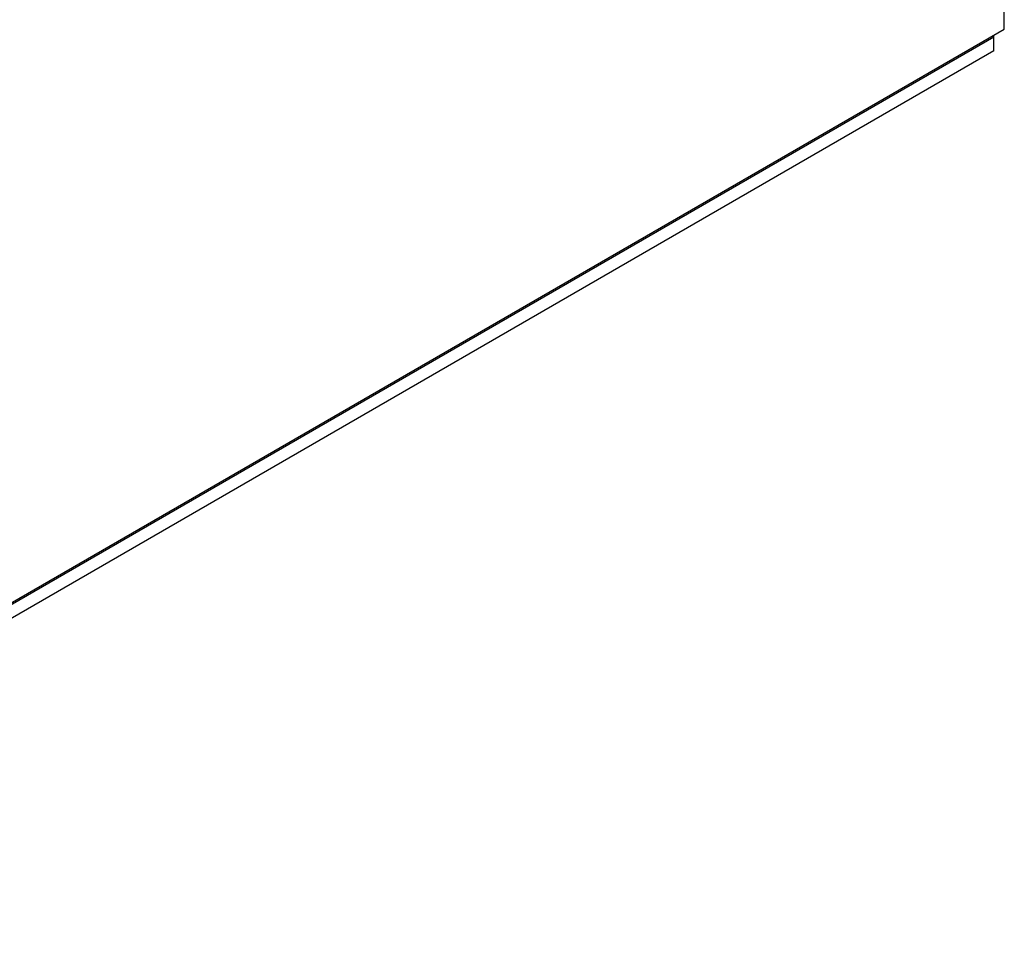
# Model space of a CAD drawing. Header units: inches. Extents: x 0 to 34, y 0 to 22.
# Tile 40 of 56: x 26.8 to 28.5, y 14.2 to 15.8. Entities that reach past the tile are written whole.
import ezdxf

# ---------------------------------------------------------------- set-up
doc = ezdxf.new("R2010")
doc.units = ezdxf.units.IN
doc.header["$LTSCALE"] = 1.87
doc.header["$MEASUREMENT"] = 0
doc.layers.get('0').update_dxf_attribs({"linetype": 'CONTINUOUS'})

msp = doc.modelspace()

# ---------------------------------------------------------------- linework, layer by layer
at = {"color": 7, "linetype": 'CONTINUOUS'}
for p, q in [((28.5411, 15.774), (28.5411, 19.7053)), ((25.7936, 14.1877), (28.5411, 15.774)), ((25.805, 14.1911), (28.523, 15.7604)), ((28.523, 15.7363), (28.523, 15.7636)), ((28.523, 15.7363), (25.805, 14.167))]:
    msp.add_line(p, q, dxfattribs=at)

doc.saveas('drawing.dxf')
